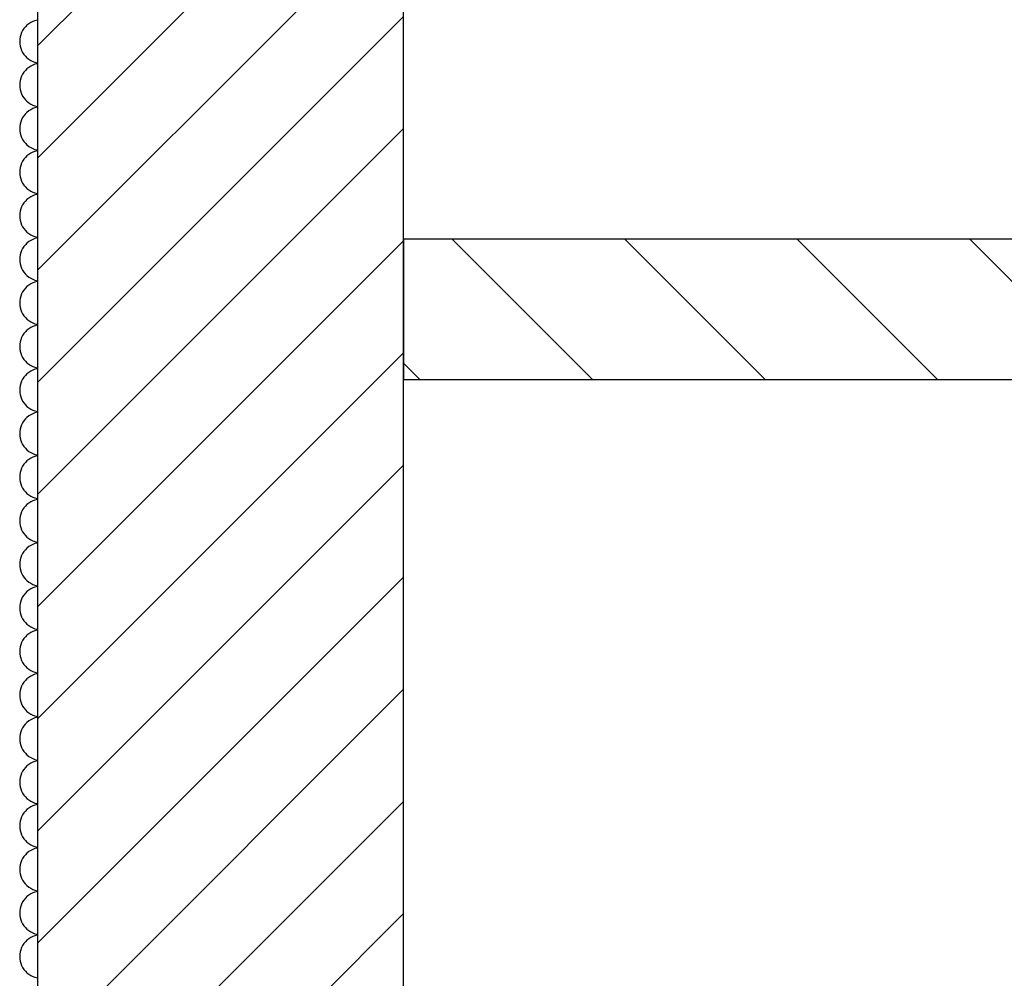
# Model space of a CAD drawing. Extents: x -73 to 359, y -4 to 85.
# Tile 28 of 149: x -32.593 to -31.786, y 37.714 to 38.5. Entities that reach past the tile are written whole.
import ezdxf

# ---------------------------------------------------------------- set-up
doc = ezdxf.new("R2010")
doc.units = 0
doc.header["$MEASUREMENT"] = 0
for name, color, linetype in [('0._EG_7_0', 7, 'Continuous'), ('0._EG_7_R_NT_INNENWAND', 7, 'Continuous'), ('0._EG_7_R_TR_AUSSENWAND', 7, 'Continuous')]:
    doc.layers.add(name, color=color, linetype=linetype)

# ---------------------------------------------------------------- blocks, each defined once
blk = doc.blocks.new('*X5', base_point=(-79.15539, -34.50649))
at = {"layer": '0._EG_7_R_TR_AUSSENWAND', "linetype": 'Continuous', "ltscale": 1000}
for p, q in [((-32.58734, 38.49548), (-32.58868, 38.49416)), ((-32.58587, 38.49666), (-32.58734, 38.49548)), ((-32.58429, 38.49767), (-32.58587, 38.49666)), ((-32.58261, 38.49851), (-32.58429, 38.49767)), ((-32.58084, 38.49917), (-32.58261, 38.49851)), ((-32.57902, 38.49964), (-32.58084, 38.49917)), ((-32.57869, 38.49969), (-32.57902, 38.49964)), ((-32.59244, 38.4877), (-32.59293, 38.48588)), ((-32.59176, 38.48945), (-32.59244, 38.4877)), ((-32.5909, 38.49113), (-32.59176, 38.48945)), ((-32.58987, 38.4927), (-32.5909, 38.49113)), ((-32.58868, 38.49416), (-32.58987, 38.4927)), ((-32.59323, 38.48402), (-32.59333, 38.48214)), ((-32.59333, 38.48214), (-32.59323, 38.48026)), ((-32.59293, 38.48588), (-32.59323, 38.48402)), ((-32.59323, 38.48026), (-32.59293, 38.4784)), ((-32.59293, 38.4784), (-32.59244, 38.47659)), ((-32.59244, 38.47659), (-32.59176, 38.47483)), ((-32.59176, 38.47483), (-32.5909, 38.47316)), ((-32.5909, 38.47316), (-32.58987, 38.47158)), ((-32.58987, 38.47158), (-32.58868, 38.47013)), ((-32.58868, 38.47013), (-32.58734, 38.4688)), ((-32.58734, 38.4688), (-32.58587, 38.46763)), ((-32.58587, 38.46763), (-32.58429, 38.46661)), ((-32.58429, 38.46661), (-32.58261, 38.46577)), ((-32.58261, 38.4628), (-32.58429, 38.46196)), ((-32.58261, 38.46577), (-32.58084, 38.46511)), ((-32.58084, 38.46346), (-32.58261, 38.4628)), ((-32.58084, 38.46511), (-32.57902, 38.46464)), ((-32.57902, 38.46393), (-32.58084, 38.46346)), ((-32.57902, 38.46464), (-32.57869, 38.46459)), ((-32.57869, 38.46398), (-32.57902, 38.46393)), ((-32.5909, 38.45541), (-32.59176, 38.45374)), ((-32.58987, 38.45699), (-32.5909, 38.45541)), ((-32.58868, 38.45844), (-32.58987, 38.45699)), ((-32.58734, 38.45977), (-32.58868, 38.45844)), ((-32.58587, 38.46094), (-32.58734, 38.45977)), ((-32.58429, 38.46196), (-32.58587, 38.46094)), ((-32.59323, 38.44831), (-32.59333, 38.44643)), ((-32.59333, 38.44643), (-32.59323, 38.44455)), ((-32.59293, 38.45017), (-32.59323, 38.44831)), ((-32.59244, 38.45198), (-32.59293, 38.45017)), ((-32.59176, 38.45374), (-32.59244, 38.45198)), ((-32.59323, 38.44455), (-32.59293, 38.44269)), ((-32.59293, 38.44269), (-32.59244, 38.44087)), ((-32.59244, 38.44087), (-32.59176, 38.43912)), ((-32.59176, 38.43912), (-32.5909, 38.43744)), ((-32.5909, 38.43744), (-32.58987, 38.43587)), ((-32.58987, 38.43587), (-32.58868, 38.43441)), ((-32.58868, 38.43441), (-32.58734, 38.43309)), ((-32.58734, 38.43309), (-32.58587, 38.43191)), ((-32.58587, 38.43191), (-32.58429, 38.4309)), ((-32.58429, 38.4309), (-32.58261, 38.43006)), ((-32.58261, 38.43006), (-32.58084, 38.4294)), ((-32.58868, 38.42273), (-32.58987, 38.42127)), ((-32.58734, 38.42405), (-32.58868, 38.42273)), ((-32.58587, 38.42523), (-32.58734, 38.42405)), ((-32.58429, 38.42624), (-32.58587, 38.42523)), ((-32.58261, 38.42708), (-32.58429, 38.42624)), ((-32.58084, 38.42774), (-32.58261, 38.42708)), ((-32.58084, 38.4294), (-32.57902, 38.42893)), ((-32.57902, 38.42822), (-32.58084, 38.42774)), ((-32.57902, 38.42893), (-32.57869, 38.42888)), ((-32.57869, 38.42826), (-32.57902, 38.42822)), ((-32.59293, 38.41445), (-32.59323, 38.41259)), ((-32.59244, 38.41627), (-32.59293, 38.41445)), ((-32.59176, 38.41802), (-32.59244, 38.41627)), ((-32.5909, 38.4197), (-32.59176, 38.41802)), ((-32.58987, 38.42127), (-32.5909, 38.4197)), ((-32.59323, 38.41259), (-32.59333, 38.41071)), ((-32.59333, 38.41071), (-32.59323, 38.40883)), ((-32.59323, 38.40883), (-32.59293, 38.40698)), ((-32.59293, 38.40698), (-32.59244, 38.40516)), ((-32.59244, 38.40516), (-32.59176, 38.4034)), ((-32.59176, 38.4034), (-32.5909, 38.40173)), ((-32.5909, 38.40173), (-32.58987, 38.40016)), ((-32.58987, 38.40016), (-32.58868, 38.3987)), ((-32.58868, 38.3987), (-32.58734, 38.39737)), ((-32.58734, 38.39737), (-32.58587, 38.3962)), ((-32.58587, 38.3962), (-32.58429, 38.39519)), ((-32.58429, 38.39053), (-32.58587, 38.38951)), ((-32.58429, 38.39519), (-32.58261, 38.39434)), ((-32.58261, 38.39137), (-32.58429, 38.39053)), ((-32.58261, 38.39434), (-32.58084, 38.39368)), ((-32.58084, 38.39203), (-32.58261, 38.39137)), ((-32.58084, 38.39368), (-32.57902, 38.39321)), ((-32.57902, 38.3925), (-32.58084, 38.39203)), ((-32.57902, 38.39321), (-32.57869, 38.39316)), ((-32.57869, 38.39255), (-32.57902, 38.3925)), ((-32.59176, 38.38231), (-32.59244, 38.38055)), ((-32.5909, 38.38398), (-32.59176, 38.38231)), ((-32.58987, 38.38556), (-32.5909, 38.38398)), ((-32.58868, 38.38702), (-32.58987, 38.38556)), ((-32.58734, 38.38834), (-32.58868, 38.38702)), ((-32.58587, 38.38951), (-32.58734, 38.38834)), ((-32.59323, 38.37688), (-32.59333, 38.375)), ((-32.59333, 38.375), (-32.59323, 38.37312)), ((-32.59293, 38.37874), (-32.59323, 38.37688)), ((-32.59244, 38.38055), (-32.59293, 38.37874)), ((-32.59323, 38.37312), (-32.59293, 38.37126)), ((-32.59293, 38.37126), (-32.59244, 38.36945)), ((-32.59244, 38.36945), (-32.59176, 38.36769)), ((-32.59176, 38.36769), (-32.5909, 38.36602)), ((-32.5909, 38.36602), (-32.58987, 38.36444)), ((-32.58987, 38.36444), (-32.58868, 38.36298)), ((-32.58868, 38.36298), (-32.58734, 38.36166)), ((-32.58734, 38.36166), (-32.58587, 38.36049)), ((-32.58587, 38.36049), (-32.58429, 38.35947)), ((-32.58429, 38.35947), (-32.58261, 38.35863)), ((-32.58261, 38.35863), (-32.58084, 38.35797)), ((-32.58084, 38.35797), (-32.57902, 38.3575)), ((-32.57902, 38.3575), (-32.57869, 38.35745)), ((-32.58987, 38.34984), (-32.5909, 38.34827)), ((-32.58868, 38.3513), (-32.58987, 38.34984)), ((-32.58734, 38.35263), (-32.58868, 38.3513)), ((-32.58587, 38.3538), (-32.58734, 38.35263)), ((-32.58429, 38.35481), (-32.58587, 38.3538)), ((-32.58261, 38.35566), (-32.58429, 38.35481)), ((-32.58084, 38.35632), (-32.58261, 38.35566)), ((-32.57902, 38.35679), (-32.58084, 38.35632)), ((-32.57869, 38.35684), (-32.57902, 38.35679)), ((-32.59323, 38.34117), (-32.59333, 38.33929)), ((-32.59293, 38.34302), (-32.59323, 38.34117)), ((-32.59244, 38.34484), (-32.59293, 38.34302)), ((-32.59176, 38.3466), (-32.59244, 38.34484)), ((-32.5909, 38.34827), (-32.59176, 38.3466)), ((-32.59333, 38.33929), (-32.59323, 38.33741)), ((-32.59323, 38.33741), (-32.59293, 38.33555)), ((-32.59293, 38.33555), (-32.59244, 38.33373)), ((-32.59244, 38.33373), (-32.59176, 38.33198)), ((-32.59176, 38.33198), (-32.5909, 38.3303)), ((-32.5909, 38.3303), (-32.58987, 38.32873)), ((-32.58987, 38.32873), (-32.58868, 38.32727)), ((-32.58868, 38.32727), (-32.58734, 38.32595)), ((-32.58734, 38.32595), (-32.58587, 38.32477)), ((-32.58734, 38.31691), (-32.58868, 38.31559)), ((-32.58587, 38.31809), (-32.58734, 38.31691)), ((-32.58587, 38.32477), (-32.58429, 38.32376)), ((-32.58429, 38.3191), (-32.58587, 38.31809)), ((-32.58429, 38.32376), (-32.58261, 38.32292)), ((-32.58261, 38.31994), (-32.58429, 38.3191)), ((-32.58261, 38.32292), (-32.58084, 38.32226)), ((-32.58084, 38.3206), (-32.58261, 38.31994)), ((-32.58084, 38.32226), (-32.57902, 38.32178)), ((-32.57902, 38.32107), (-32.58084, 38.3206)), ((-32.57902, 38.32178), (-32.57869, 38.32174)), ((-32.57869, 38.32112), (-32.57902, 38.32107)), ((-32.59244, 38.30913), (-32.59293, 38.30731)), ((-32.59176, 38.31088), (-32.59244, 38.30913)), ((-32.5909, 38.31256), (-32.59176, 38.31088)), ((-32.58987, 38.31413), (-32.5909, 38.31256)), ((-32.58868, 38.31559), (-32.58987, 38.31413)), ((-32.59323, 38.30545), (-32.59333, 38.30357)), ((-32.59333, 38.30357), (-32.59323, 38.30169)), ((-32.59293, 38.30731), (-32.59323, 38.30545)), ((-32.59323, 38.30169), (-32.59293, 38.29983)), ((-32.59293, 38.29983), (-32.59244, 38.29802)), ((-32.59244, 38.29802), (-32.59176, 38.29626)), ((-32.59176, 38.29626), (-32.5909, 38.29459)), ((-32.5909, 38.29459), (-32.58987, 38.29301)), ((-32.58987, 38.29301), (-32.58868, 38.29156)), ((-32.58868, 38.29156), (-32.58734, 38.29023)), ((-32.58734, 38.29023), (-32.58587, 38.28906)), ((-32.58587, 38.28906), (-32.58429, 38.28804)), ((-32.58429, 38.28804), (-32.58261, 38.2872)), ((-32.58261, 38.2872), (-32.58084, 38.28654)), ((-32.58084, 38.28489), (-32.58261, 38.28423)), ((-32.58084, 38.28654), (-32.57902, 38.28607)), ((-32.57902, 38.28536), (-32.58084, 38.28489)), ((-32.57902, 38.28607), (-32.57869, 38.28602)), ((-32.57869, 38.28541), (-32.57902, 38.28536)), ((-32.5909, 38.27684), (-32.59176, 38.27517)), ((-32.58987, 38.27842), (-32.5909, 38.27684)), ((-32.58868, 38.27987), (-32.58987, 38.27842)), ((-32.58734, 38.2812), (-32.58868, 38.27987)), ((-32.58587, 38.28237), (-32.58734, 38.2812)), ((-32.58429, 38.28339), (-32.58587, 38.28237)), ((-32.58261, 38.28423), (-32.58429, 38.28339)), ((-32.59323, 38.26974), (-32.59333, 38.26786)), ((-32.59293, 38.2716), (-32.59323, 38.26974)), ((-32.59244, 38.27341), (-32.59293, 38.2716)), ((-32.59176, 38.27517), (-32.59244, 38.27341)), ((-32.59333, 38.26786), (-32.59323, 38.26598)), ((-32.59323, 38.26598), (-32.59293, 38.26412)), ((-32.59293, 38.26412), (-32.59244, 38.2623)), ((-32.59244, 38.2623), (-32.59176, 38.26055)), ((-32.59176, 38.26055), (-32.5909, 38.25887)), ((-32.5909, 38.25887), (-32.58987, 38.2573)), ((-32.58987, 38.2573), (-32.58868, 38.25584)), ((-32.58868, 38.25584), (-32.58734, 38.25452)), ((-32.58734, 38.25452), (-32.58587, 38.25334)), ((-32.58587, 38.25334), (-32.58429, 38.25233)), ((-32.58429, 38.25233), (-32.58261, 38.25149)), ((-32.58734, 38.24548), (-32.58868, 38.24416)), ((-32.58587, 38.24666), (-32.58734, 38.24548)), ((-32.58429, 38.24767), (-32.58587, 38.24666)), ((-32.58261, 38.24851), (-32.58429, 38.24767)), ((-32.58261, 38.25149), (-32.58084, 38.25083)), ((-32.58084, 38.24917), (-32.58261, 38.24851)), ((-32.58084, 38.25083), (-32.57902, 38.25036)), ((-32.57902, 38.24964), (-32.58084, 38.24917)), ((-32.57902, 38.25036), (-32.57869, 38.25031)), ((-32.57869, 38.24969), (-32.57902, 38.24964)), ((-32.59244, 38.2377), (-32.59293, 38.23588)), ((-32.59176, 38.23945), (-32.59244, 38.2377)), ((-32.5909, 38.24113), (-32.59176, 38.23945)), ((-32.58987, 38.2427), (-32.5909, 38.24113)), ((-32.58868, 38.24416), (-32.58987, 38.2427)), ((-32.59323, 38.23402), (-32.59333, 38.23214)), ((-32.59333, 38.23214), (-32.59323, 38.23026)), ((-32.59293, 38.23588), (-32.59323, 38.23402)), ((-32.59323, 38.23026), (-32.59293, 38.2284)), ((-32.59293, 38.2284), (-32.59244, 38.22659)), ((-32.59244, 38.22659), (-32.59176, 38.22483)), ((-32.59176, 38.22483), (-32.5909, 38.22316)), ((-32.5909, 38.22316), (-32.58987, 38.22158)), ((-32.58987, 38.22158), (-32.58868, 38.22013)), ((-32.58868, 38.22013), (-32.58734, 38.2188)), ((-32.58734, 38.2188), (-32.58587, 38.21763)), ((-32.58587, 38.21763), (-32.58429, 38.21661)), ((-32.58429, 38.21196), (-32.58587, 38.21094)), ((-32.58429, 38.21661), (-32.58261, 38.21577)), ((-32.58261, 38.2128), (-32.58429, 38.21196)), ((-32.58261, 38.21577), (-32.58084, 38.21511)), ((-32.58084, 38.21346), (-32.58261, 38.2128)), ((-32.58084, 38.21511), (-32.57902, 38.21464)), ((-32.57902, 38.21393), (-32.58084, 38.21346)), ((-32.57902, 38.21464), (-32.57869, 38.21459)), ((-32.57869, 38.21398), (-32.57902, 38.21393)), ((-32.5909, 38.20541), (-32.59176, 38.20374)), ((-32.58987, 38.20699), (-32.5909, 38.20541)), ((-32.58868, 38.20844), (-32.58987, 38.20699)), ((-32.58734, 38.20977), (-32.58868, 38.20844)), ((-32.58587, 38.21094), (-32.58734, 38.20977)), ((-32.59323, 38.19831), (-32.59333, 38.19643)), ((-32.59333, 38.19643), (-32.59323, 38.19455)), ((-32.59293, 38.20017), (-32.59323, 38.19831)), ((-32.59244, 38.20198), (-32.59293, 38.20017)), ((-32.59176, 38.20374), (-32.59244, 38.20198)), ((-32.59323, 38.19455), (-32.59293, 38.19269)), ((-32.59293, 38.19269), (-32.59244, 38.19087)), ((-32.59244, 38.19087), (-32.59176, 38.18912)), ((-32.59176, 38.18912), (-32.5909, 38.18744)), ((-32.5909, 38.18744), (-32.58987, 38.18587)), ((-32.58987, 38.18587), (-32.58868, 38.18441)), ((-32.58868, 38.18441), (-32.58734, 38.18309)), ((-32.58734, 38.18309), (-32.58587, 38.18191)), ((-32.58587, 38.18191), (-32.58429, 38.1809)), ((-32.58429, 38.1809), (-32.58261, 38.18006)), ((-32.58261, 38.18006), (-32.58084, 38.1794)), ((-32.58868, 38.17273), (-32.58987, 38.17127)), ((-32.58734, 38.17405), (-32.58868, 38.17273)), ((-32.58587, 38.17523), (-32.58734, 38.17405)), ((-32.58429, 38.17624), (-32.58587, 38.17523)), ((-32.58261, 38.17708), (-32.58429, 38.17624)), ((-32.58084, 38.17774), (-32.58261, 38.17708)), ((-32.58084, 38.1794), (-32.57902, 38.17893)), ((-32.57902, 38.17822), (-32.58084, 38.17774)), ((-32.57902, 38.17893), (-32.57869, 38.17888)), ((-32.57869, 38.17826), (-32.57902, 38.17822)), ((-32.59293, 38.16445), (-32.59323, 38.16259)), ((-32.59244, 38.16627), (-32.59293, 38.16445)), ((-32.59176, 38.16802), (-32.59244, 38.16627)), ((-32.5909, 38.1697), (-32.59176, 38.16802)), ((-32.58987, 38.17127), (-32.5909, 38.1697)), ((-32.59323, 38.16259), (-32.59333, 38.16071)), ((-32.59333, 38.16071), (-32.59323, 38.15883)), ((-32.59323, 38.15883), (-32.59293, 38.15698)), ((-32.59293, 38.15698), (-32.59244, 38.15516)), ((-32.59244, 38.15516), (-32.59176, 38.1534)), ((-32.59176, 38.1534), (-32.5909, 38.15173)), ((-32.5909, 38.15173), (-32.58987, 38.15016)), ((-32.58987, 38.15016), (-32.58868, 38.1487)), ((-32.58868, 38.1487), (-32.58734, 38.14737)), ((-32.58734, 38.14737), (-32.58587, 38.1462)), ((-32.58587, 38.13951), (-32.58734, 38.13834)), ((-32.58587, 38.1462), (-32.58429, 38.14519)), ((-32.58429, 38.14053), (-32.58587, 38.13951)), ((-32.58429, 38.14519), (-32.58261, 38.14434)), ((-32.58261, 38.14137), (-32.58429, 38.14053)), ((-32.58261, 38.14434), (-32.58084, 38.14368)), ((-32.58084, 38.14203), (-32.58261, 38.14137)), ((-32.58084, 38.14368), (-32.57902, 38.14321)), ((-32.57902, 38.1425), (-32.58084, 38.14203)), ((-32.57902, 38.14321), (-32.57869, 38.14316)), ((-32.57869, 38.14255), (-32.57902, 38.1425)), ((-32.59176, 38.13231), (-32.59244, 38.13055)), ((-32.5909, 38.13398), (-32.59176, 38.13231)), ((-32.58987, 38.13556), (-32.5909, 38.13398)), ((-32.58868, 38.13702), (-32.58987, 38.13556)), ((-32.58734, 38.13834), (-32.58868, 38.13702)), ((-32.59323, 38.12688), (-32.59333, 38.125)), ((-32.59333, 38.125), (-32.59323, 38.12312)), ((-32.59293, 38.12874), (-32.59323, 38.12688)), ((-32.59244, 38.13055), (-32.59293, 38.12874)), ((-32.59323, 38.12312), (-32.59293, 38.12126)), ((-32.59293, 38.12126), (-32.59244, 38.11945)), ((-32.59244, 38.11945), (-32.59176, 38.11769)), ((-32.59176, 38.11769), (-32.5909, 38.11602)), ((-32.5909, 38.11602), (-32.58987, 38.11444)), ((-32.58987, 38.11444), (-32.58868, 38.11298)), ((-32.58868, 38.11298), (-32.58734, 38.11166)), ((-32.58734, 38.11166), (-32.58587, 38.11049)), ((-32.58587, 38.11049), (-32.58429, 38.10947)), ((-32.58429, 38.10947), (-32.58261, 38.10863)), ((-32.58261, 38.10863), (-32.58084, 38.10797)), ((-32.58084, 38.10797), (-32.57902, 38.1075)), ((-32.57902, 38.1075), (-32.57869, 38.10745)), ((-32.58987, 38.09984), (-32.5909, 38.09827)), ((-32.58868, 38.1013), (-32.58987, 38.09984)), ((-32.58734, 38.10263), (-32.58868, 38.1013)), ((-32.58587, 38.1038), (-32.58734, 38.10263)), ((-32.58429, 38.10481), (-32.58587, 38.1038)), ((-32.58261, 38.10566), (-32.58429, 38.10481)), ((-32.58084, 38.10632), (-32.58261, 38.10566)), ((-32.57902, 38.10679), (-32.58084, 38.10632)), ((-32.57869, 38.10684), (-32.57902, 38.10679)), ((-32.59323, 38.09117), (-32.59333, 38.08929)), ((-32.59293, 38.09302), (-32.59323, 38.09117)), ((-32.59244, 38.09484), (-32.59293, 38.09302)), ((-32.59176, 38.0966), (-32.59244, 38.09484)), ((-32.5909, 38.09827), (-32.59176, 38.0966)), ((-32.59333, 38.08929), (-32.59323, 38.08741)), ((-32.59323, 38.08741), (-32.59293, 38.08555)), ((-32.59293, 38.08555), (-32.59244, 38.08373)), ((-32.59244, 38.08373), (-32.59176, 38.08198)), ((-32.59176, 38.08198), (-32.5909, 38.0803)), ((-32.5909, 38.0803), (-32.58987, 38.07873)), ((-32.58987, 38.07873), (-32.58868, 38.07727)), ((-32.58868, 38.07727), (-32.58734, 38.07595)), ((-32.58734, 38.07595), (-32.58587, 38.07477)), ((-32.58587, 38.07477), (-32.58429, 38.07376)), ((-32.58734, 38.06691), (-32.58868, 38.06559)), ((-32.58587, 38.06809), (-32.58734, 38.06691)), ((-32.58429, 38.0691), (-32.58587, 38.06809)), ((-32.58429, 38.07376), (-32.58261, 38.07292)), ((-32.58261, 38.06994), (-32.58429, 38.0691)), ((-32.58261, 38.07292), (-32.58084, 38.07226)), ((-32.58084, 38.0706), (-32.58261, 38.06994)), ((-32.58084, 38.07226), (-32.57902, 38.07178)), ((-32.57902, 38.07107), (-32.58084, 38.0706)), ((-32.57902, 38.07178), (-32.57869, 38.07174)), ((-32.57869, 38.07112), (-32.57902, 38.07107)), ((-32.59244, 38.05913), (-32.59293, 38.05731)), ((-32.59176, 38.06088), (-32.59244, 38.05913)), ((-32.5909, 38.06256), (-32.59176, 38.06088)), ((-32.58987, 38.06413), (-32.5909, 38.06256)), ((-32.58868, 38.06559), (-32.58987, 38.06413)), ((-32.59323, 38.05545), (-32.59333, 38.05357)), ((-32.59333, 38.05357), (-32.59323, 38.05169)), ((-32.59293, 38.05731), (-32.59323, 38.05545)), ((-32.59323, 38.05169), (-32.59293, 38.04983)), ((-32.59293, 38.04983), (-32.59244, 38.04802)), ((-32.59244, 38.04802), (-32.59176, 38.04626)), ((-32.59176, 38.04626), (-32.5909, 38.04459)), ((-32.5909, 38.04459), (-32.58987, 38.04301)), ((-32.58987, 38.04301), (-32.58868, 38.04156)), ((-32.58868, 38.04156), (-32.58734, 38.04023)), ((-32.58734, 38.04023), (-32.58587, 38.03906)), ((-32.58587, 38.03906), (-32.58429, 38.03804)), ((-32.58429, 38.03804), (-32.58261, 38.0372)), ((-32.58261, 38.0372), (-32.58084, 38.03654)), ((-32.58084, 38.03489), (-32.58261, 38.03423)), ((-32.58084, 38.03654), (-32.57902, 38.03607)), ((-32.57902, 38.03536), (-32.58084, 38.03489)), ((-32.57902, 38.03607), (-32.57869, 38.03602)), ((-32.57869, 38.03541), (-32.57902, 38.03536)), ((-32.5909, 38.02684), (-32.59176, 38.02517)), ((-32.58987, 38.02842), (-32.5909, 38.02684)), ((-32.58868, 38.02987), (-32.58987, 38.02842)), ((-32.58734, 38.0312), (-32.58868, 38.02987)), ((-32.58587, 38.03237), (-32.58734, 38.0312)), ((-32.58429, 38.03339), (-32.58587, 38.03237)), ((-32.58261, 38.03423), (-32.58429, 38.03339)), ((-32.59323, 38.01974), (-32.59333, 38.01786)), ((-32.59293, 38.0216), (-32.59323, 38.01974)), ((-32.59244, 38.02341), (-32.59293, 38.0216)), ((-32.59176, 38.02517), (-32.59244, 38.02341)), ((-32.59333, 38.01786), (-32.59323, 38.01598)), ((-32.59323, 38.01598), (-32.59293, 38.01412)), ((-32.59293, 38.01412), (-32.59244, 38.0123)), ((-32.59244, 38.0123), (-32.59176, 38.01055)), ((-32.59176, 38.01055), (-32.5909, 38.00887)), ((-32.5909, 38.00887), (-32.58987, 38.0073)), ((-32.58987, 38.0073), (-32.58868, 38.00584)), ((-32.58868, 38.00584), (-32.58734, 38.00452)), ((-32.58734, 38.00452), (-32.58587, 38.00334)), ((-32.58587, 38.00334), (-32.58429, 38.00233)), ((-32.58429, 38.00233), (-32.58261, 38.00149)), ((-32.58868, 37.99416), (-32.58987, 37.9927)), ((-32.58734, 37.99548), (-32.58868, 37.99416)), ((-32.58587, 37.99666), (-32.58734, 37.99548)), ((-32.58429, 37.99767), (-32.58587, 37.99666)), ((-32.58261, 37.99851), (-32.58429, 37.99767)), ((-32.58261, 38.00149), (-32.58084, 38.00083)), ((-32.58084, 37.99917), (-32.58261, 37.99851)), ((-32.58084, 38.00083), (-32.57902, 38.00036)), ((-32.57902, 37.99964), (-32.58084, 37.99917)), ((-32.57902, 38.00036), (-32.57869, 38.00031)), ((-32.57869, 37.99969), (-32.57902, 37.99964)), ((-32.59244, 37.9877), (-32.59293, 37.98588)), ((-32.59176, 37.98945), (-32.59244, 37.9877)), ((-32.5909, 37.99113), (-32.59176, 37.98945)), ((-32.58987, 37.9927), (-32.5909, 37.99113)), ((-32.59323, 37.98402), (-32.59333, 37.98214)), ((-32.59333, 37.98214), (-32.59323, 37.98026)), ((-32.59293, 37.98588), (-32.59323, 37.98402)), ((-32.59323, 37.98026), (-32.59293, 37.9784)), ((-32.59293, 37.9784), (-32.59244, 37.97659)), ((-32.59244, 37.97659), (-32.59176, 37.97483)), ((-32.59176, 37.97483), (-32.5909, 37.97316)), ((-32.5909, 37.97316), (-32.58987, 37.97158)), ((-32.58987, 37.97158), (-32.58868, 37.97013)), ((-32.58868, 37.97013), (-32.58734, 37.9688)), ((-32.58734, 37.9688), (-32.58587, 37.96763)), ((-32.58587, 37.96763), (-32.58429, 37.96661)), ((-32.58429, 37.96196), (-32.58587, 37.96094)), ((-32.58429, 37.96661), (-32.58261, 37.96577)), ((-32.58261, 37.9628), (-32.58429, 37.96196)), ((-32.58261, 37.96577), (-32.58084, 37.96511)), ((-32.58084, 37.96346), (-32.58261, 37.9628)), ((-32.58084, 37.96511), (-32.57902, 37.96464)), ((-32.57902, 37.96393), (-32.58084, 37.96346)), ((-32.57902, 37.96464), (-32.57869, 37.96459)), ((-32.57869, 37.96398), (-32.57902, 37.96393)), ((-32.59176, 37.95374), (-32.59244, 37.95198)), ((-32.5909, 37.95541), (-32.59176, 37.95374)), ((-32.58987, 37.95699), (-32.5909, 37.95541)), ((-32.58868, 37.95844), (-32.58987, 37.95699)), ((-32.58734, 37.95977), (-32.58868, 37.95844)), ((-32.58587, 37.96094), (-32.58734, 37.95977)), ((-32.59323, 37.94831), (-32.59333, 37.94643)), ((-32.59333, 37.94643), (-32.59323, 37.94455)), ((-32.59293, 37.95017), (-32.59323, 37.94831)), ((-32.59244, 37.95198), (-32.59293, 37.95017)), ((-32.59323, 37.94455), (-32.59293, 37.94269)), ((-32.59293, 37.94269), (-32.59244, 37.94087)), ((-32.59244, 37.94087), (-32.59176, 37.93912)), ((-32.59176, 37.93912), (-32.5909, 37.93744)), ((-32.5909, 37.93744), (-32.58987, 37.93587)), ((-32.58987, 37.93587), (-32.58868, 37.93441)), ((-32.58868, 37.93441), (-32.58734, 37.93309)), ((-32.58734, 37.93309), (-32.58587, 37.93191)), ((-32.58587, 37.93191), (-32.58429, 37.9309)), ((-32.58429, 37.9309), (-32.58261, 37.93006)), ((-32.58261, 37.93006), (-32.58084, 37.9294)), ((-32.58868, 37.92273), (-32.58987, 37.92127)), ((-32.58734, 37.92405), (-32.58868, 37.92273)), ((-32.58587, 37.92523), (-32.58734, 37.92405)), ((-32.58429, 37.92624), (-32.58587, 37.92523)), ((-32.58261, 37.92708), (-32.58429, 37.92624)), ((-32.58084, 37.92774), (-32.58261, 37.92708)), ((-32.58084, 37.9294), (-32.57902, 37.92893)), ((-32.57902, 37.92822), (-32.58084, 37.92774)), ((-32.57902, 37.92893), (-32.57869, 37.92888)), ((-32.57869, 37.92826), (-32.57902, 37.92822)), ((-32.59293, 37.91445), (-32.59323, 37.91259)), ((-32.59244, 37.91627), (-32.59293, 37.91445)), ((-32.59176, 37.91802), (-32.59244, 37.91627)), ((-32.5909, 37.9197), (-32.59176, 37.91802)), ((-32.58987, 37.92127), (-32.5909, 37.9197)), ((-32.59323, 37.91259), (-32.59333, 37.91071)), ((-32.59333, 37.91071), (-32.59323, 37.90883)), ((-32.59323, 37.90883), (-32.59293, 37.90698)), ((-32.59293, 37.90698), (-32.59244, 37.90516)), ((-32.59244, 37.90516), (-32.59176, 37.9034)), ((-32.59176, 37.9034), (-32.5909, 37.90173)), ((-32.5909, 37.90173), (-32.58987, 37.90016)), ((-32.58987, 37.90016), (-32.58868, 37.8987)), ((-32.58868, 37.8987), (-32.58734, 37.89737)), ((-32.58734, 37.89737), (-32.58587, 37.8962)), ((-32.58587, 37.88951), (-32.58734, 37.88834)), ((-32.58587, 37.8962), (-32.58429, 37.89519)), ((-32.58429, 37.89053), (-32.58587, 37.88951)), ((-32.58429, 37.89519), (-32.58261, 37.89434)), ((-32.58261, 37.89137), (-32.58429, 37.89053)), ((-32.58261, 37.89434), (-32.58084, 37.89368)), ((-32.58084, 37.89203), (-32.58261, 37.89137)), ((-32.58084, 37.89368), (-32.57902, 37.89321)), ((-32.57902, 37.8925), (-32.58084, 37.89203)), ((-32.57902, 37.89321), (-32.57869, 37.89316)), ((-32.57869, 37.89255), (-32.57902, 37.8925)), ((-32.59176, 37.88231), (-32.59244, 37.88055)), ((-32.5909, 37.88398), (-32.59176, 37.88231)), ((-32.58987, 37.88556), (-32.5909, 37.88398)), ((-32.58868, 37.88702), (-32.58987, 37.88556)), ((-32.58734, 37.88834), (-32.58868, 37.88702)), ((-32.59323, 37.87688), (-32.59333, 37.875)), ((-32.59333, 37.875), (-32.59323, 37.87312)), ((-32.59293, 37.87874), (-32.59323, 37.87688)), ((-32.59323, 37.87312), (-32.59293, 37.87126)), ((-32.59244, 37.88055), (-32.59293, 37.87874)), ((-32.59293, 37.87126), (-32.59244, 37.86945)), ((-32.59244, 37.86945), (-32.59176, 37.86769)), ((-32.59176, 37.86769), (-32.5909, 37.86602)), ((-32.5909, 37.86602), (-32.58987, 37.86444)), ((-32.58987, 37.86444), (-32.58868, 37.86298)), ((-32.58868, 37.86298), (-32.58734, 37.86166)), ((-32.58734, 37.86166), (-32.58587, 37.86049)), ((-32.58587, 37.86049), (-32.58429, 37.85947)), ((-32.58429, 37.85947), (-32.58261, 37.85863)), ((-32.58261, 37.85863), (-32.58084, 37.85797)), ((-32.58084, 37.85797), (-32.57902, 37.8575)), ((-32.57902, 37.85679), (-32.58084, 37.85632)), ((-32.57902, 37.8575), (-32.57869, 37.85745)), ((-32.57869, 37.85684), (-32.57902, 37.85679)), ((-32.58987, 37.84984), (-32.5909, 37.84827)), ((-32.58868, 37.8513), (-32.58987, 37.84984)), ((-32.58734, 37.85263), (-32.58868, 37.8513)), ((-32.58587, 37.8538), (-32.58734, 37.85263)), ((-32.58429, 37.85481), (-32.58587, 37.8538)), ((-32.58261, 37.85566), (-32.58429, 37.85481)), ((-32.58084, 37.85632), (-32.58261, 37.85566)), ((-32.59323, 37.84117), (-32.59333, 37.83929)), ((-32.59293, 37.84302), (-32.59323, 37.84117)), ((-32.59244, 37.84484), (-32.59293, 37.84302)), ((-32.59176, 37.8466), (-32.59244, 37.84484)), ((-32.5909, 37.84827), (-32.59176, 37.8466)), ((-32.59333, 37.83929), (-32.59323, 37.83741)), ((-32.59323, 37.83741), (-32.59293, 37.83555)), ((-32.59293, 37.83555), (-32.59244, 37.83373)), ((-32.59244, 37.83373), (-32.59176, 37.83198)), ((-32.59176, 37.83198), (-32.5909, 37.8303)), ((-32.5909, 37.8303), (-32.58987, 37.82873)), ((-32.58987, 37.82873), (-32.58868, 37.82727)), ((-32.58868, 37.82727), (-32.58734, 37.82595)), ((-32.58734, 37.82595), (-32.58587, 37.82477)), ((-32.58587, 37.82477), (-32.58429, 37.82376)), ((-32.58734, 37.81691), (-32.58868, 37.81559)), ((-32.58587, 37.81809), (-32.58734, 37.81691)), ((-32.58429, 37.8191), (-32.58587, 37.81809)), ((-32.58429, 37.82376), (-32.58261, 37.82292)), ((-32.58261, 37.81994), (-32.58429, 37.8191)), ((-32.58261, 37.82292), (-32.58084, 37.82226)), ((-32.58084, 37.8206), (-32.58261, 37.81994)), ((-32.58084, 37.82226), (-32.57902, 37.82178)), ((-32.57902, 37.82107), (-32.58084, 37.8206)), ((-32.57902, 37.82178), (-32.57869, 37.82174)), ((-32.57869, 37.82112), (-32.57902, 37.82107)), ((-32.59244, 37.80913), (-32.59293, 37.80731)), ((-32.59176, 37.81088), (-32.59244, 37.80913)), ((-32.5909, 37.81256), (-32.59176, 37.81088)), ((-32.58987, 37.81413), (-32.5909, 37.81256)), ((-32.58868, 37.81559), (-32.58987, 37.81413)), ((-32.59323, 37.80545), (-32.59333, 37.80357)), ((-32.59333, 37.80357), (-32.59323, 37.80169)), ((-32.59293, 37.80731), (-32.59323, 37.80545)), ((-32.59323, 37.80169), (-32.59293, 37.79983)), ((-32.59293, 37.79983), (-32.59244, 37.79802)), ((-32.59244, 37.79802), (-32.59176, 37.79626)), ((-32.59176, 37.79626), (-32.5909, 37.79459)), ((-32.5909, 37.79459), (-32.58987, 37.79301)), ((-32.58987, 37.79301), (-32.58868, 37.79156)), ((-32.58868, 37.79156), (-32.58734, 37.79023)), ((-32.58734, 37.79023), (-32.58587, 37.78906)), ((-32.58587, 37.78906), (-32.58429, 37.78804)), ((-32.58429, 37.78804), (-32.58261, 37.7872)), ((-32.58261, 37.78423), (-32.58429, 37.78339)), ((-32.58261, 37.7872), (-32.58084, 37.78654)), ((-32.58084, 37.78489), (-32.58261, 37.78423)), ((-32.58084, 37.78654), (-32.57902, 37.78607)), ((-32.57902, 37.78536), (-32.58084, 37.78489)), ((-32.57902, 37.78607), (-32.57869, 37.78602)), ((-32.57869, 37.78541), (-32.57902, 37.78536)), ((-32.5909, 37.77684), (-32.59176, 37.77517)), ((-32.58987, 37.77842), (-32.5909, 37.77684)), ((-32.58868, 37.77987), (-32.58987, 37.77842)), ((-32.58734, 37.7812), (-32.58868, 37.77987)), ((-32.58587, 37.78237), (-32.58734, 37.7812)), ((-32.58429, 37.78339), (-32.58587, 37.78237)), ((-32.59323, 37.76974), (-32.59333, 37.76786)), ((-32.59293, 37.7716), (-32.59323, 37.76974)), ((-32.59244, 37.77341), (-32.59293, 37.7716)), ((-32.59176, 37.77517), (-32.59244, 37.77341)), ((-32.59333, 37.76786), (-32.59323, 37.76598)), ((-32.59323, 37.76598), (-32.59293, 37.76412)), ((-32.59293, 37.76412), (-32.59244, 37.7623)), ((-32.59244, 37.7623), (-32.59176, 37.76055)), ((-32.59176, 37.76055), (-32.5909, 37.75887)), ((-32.5909, 37.75887), (-32.58987, 37.7573)), ((-32.58987, 37.7573), (-32.58868, 37.75584)), ((-32.58868, 37.75584), (-32.58734, 37.75452)), ((-32.58734, 37.75452), (-32.58587, 37.75334)), ((-32.58587, 37.75334), (-32.58429, 37.75233)), ((-32.58429, 37.75233), (-32.58261, 37.75149)), ((-32.58868, 37.74416), (-32.58987, 37.7427)), ((-32.58734, 37.74548), (-32.58868, 37.74416)), ((-32.58587, 37.74666), (-32.58734, 37.74548)), ((-32.58429, 37.74767), (-32.58587, 37.74666)), ((-32.58261, 37.74851), (-32.58429, 37.74767)), ((-32.58261, 37.75149), (-32.58084, 37.75083)), ((-32.58084, 37.74917), (-32.58261, 37.74851)), ((-32.58084, 37.75083), (-32.57902, 37.75036)), ((-32.57902, 37.74964), (-32.58084, 37.74917)), ((-32.57902, 37.75036), (-32.57869, 37.75031)), ((-32.57869, 37.74969), (-32.57902, 37.74964)), ((-32.59293, 37.73588), (-32.59323, 37.73402)), ((-32.59244, 37.7377), (-32.59293, 37.73588)), ((-32.59176, 37.73945), (-32.59244, 37.7377)), ((-32.5909, 37.74113), (-32.59176, 37.73945)), ((-32.58987, 37.7427), (-32.5909, 37.74113)), ((-32.59323, 37.73402), (-32.59333, 37.73214)), ((-32.59333, 37.73214), (-32.59323, 37.73026)), ((-32.59323, 37.73026), (-32.59293, 37.7284)), ((-32.59293, 37.7284), (-32.59244, 37.72659)), ((-32.59244, 37.72659), (-32.59176, 37.72483)), ((-32.59176, 37.72483), (-32.5909, 37.72316)), ((-32.5909, 37.72316), (-32.58987, 37.72158)), ((-32.58987, 37.72158), (-32.58868, 37.72013)), ((-32.58868, 37.72013), (-32.58734, 37.7188)), ((-32.58734, 37.7188), (-32.58587, 37.71763)), ((-32.58587, 37.71763), (-32.58429, 37.71661)), ((-32.58429, 37.71661), (-32.58261, 37.71577)), ((-32.58261, 37.71577), (-32.58084, 37.71511)), ((-32.58084, 37.71511), (-32.57902, 37.71464)), ((-32.57902, 37.71464), (-32.57869, 37.71459))]:
    blk.add_line(p, q, dxfattribs=at)

msp = doc.modelspace()

# ---------------------------------------------------------------- hatches: boundary and pattern name
at = {"layer": '0._EG_7_R_NT_INNENWAND', "linetype": 'Continuous', "ltscale": 1000}
h = msp.add_hatch(dxfattribs=at)
h.set_pattern_fill('MW_Porenbeton_0007', color=256, style=0, pattern_type=2)
h.set_pattern_definition([(135, (0, 0), (0.07071068, 0.07071068), [])])
h.paths.add_polyline_path([(-32.27869, 38.32), (-32.27869, 38.205), (-28.59965, 38.205), (-28.59965, 38.32)], flags=0)
at = {"layer": '0._EG_7_R_TR_AUSSENWAND', "linetype": 'Continuous', "ltscale": 1000}
h = msp.add_hatch(dxfattribs=at)
h.set_pattern_fill('MW_Kalksandstein_0007', color=256, style=0, pattern_type=2)
h.set_pattern_definition([(45, (0, 0), (-0.04596194, 0.04596194), [])])
h.paths.add_polyline_path([(-32.57869, 41.495), (-32.57869, 32.765), (-32.27869, 33.065), (-32.27869, 41.195)], flags=0)

# ---------------------------------------------------------------- linework, layer by layer
at = {"layer": '0._EG_7_R_NT_INNENWAND', "linetype": 'Continuous', "ltscale": 1000}
for p, q in [((-28.59965, 38.32), (-32.27869, 38.32)), ((-32.27869, 38.32), (-32.27869, 38.205)), ((-32.27869, 38.205), (-28.59965, 38.205))]:
    msp.add_line(p, q, dxfattribs=at)
at = {"layer": '0._EG_7_R_TR_AUSSENWAND', "linetype": 'Continuous', "ltscale": 1000}
for p, q in [((-32.57869, 41.495), (-32.57869, 32.765)), ((-32.27869, 33.065), (-32.27869, 41.195))]:
    msp.add_line(p, q, dxfattribs=at)

# ---------------------------------------------------------------- block references
at = {"layer": '0._EG_7_0', "linetype": 'Continuous', "ltscale": 1000}
msp.add_blockref('*X5', (-79.15539, -34.50649), dxfattribs=at)

doc.saveas('drawing.dxf')
